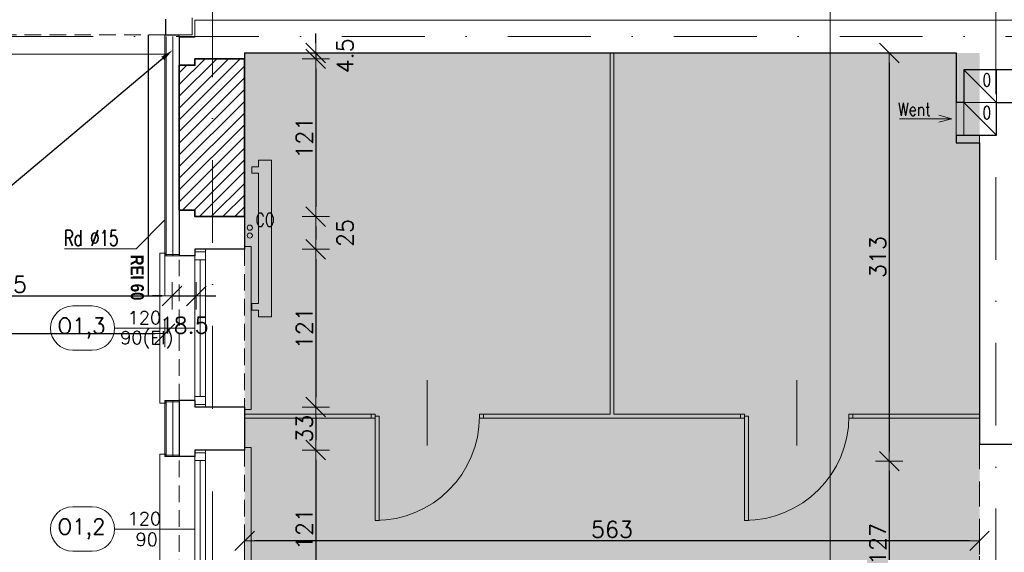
# Model space of a CAD drawing. Header units: millimetres. Extents: x 28291 to 177760, y -399809 to -170937.
# Tile 122 of 256: x 51844 to 52599, y -196022 to -195614. Entities that reach past the tile are written whole.
import ezdxf
from ezdxf import colors
from ezdxf.entities.mleader import LeaderData, LeaderLine
from ezdxf.enums import TextEntityAlignment as Align
from ezdxf.math import Vec2, Vec3

# ---------------------------------------------------------------- set-up
doc = ezdxf.new("R2010")
doc.units = ezdxf.units.MM
for name, pattern in [('2_3', [1, 0.5, -0.5]), ('DASHDOT', [25.4, 12.7, -6.35, 0, -6.35]), ('HIDDEN', [9.525, 6.35, -3.175])]:
    doc.linetypes.add(name, pattern=pattern)
doc.layers.get('0').update_dxf_attribs({"lineweight": 0})
for name, color, linetype, lineweight in [('! WYPOSAŻENIE', 252, 'Continuous', 5), ('!! 0_ Istn-sciany', 3, 'Continuous', 30), ('!! 0_ Istn-widok', 1, 'Continuous', 15), ('!! 0_ Opis', 8, 'Continuous', 13), ('!! 0_Istn-cienka', 4, 'Continuous', 9), ('!! 0_Istn-went', 5, 'Continuous', 13), ('!! 0_Opis_pom', 9, 'Continuous', 13), ('!! 1  WYDZIELENIE PPOŻ', 252, 'Continuous', 0), ('!! 1_ tynk zewn  - nowy', 21, 'Continuous', 20), ('!! 2_ remont Ocieplenie', 4, 'ZIGZAG', 5), ('!! 2_posadzki winyle 1', 31, 'Continuous', 9), ('!! wymiary osi', 250, 'Continuous', 9), ('0-osie-liniA', 14, 'DASHDOT', 5)]:
    doc.layers.add(name, color=color, linetype=linetype, lineweight=lineweight)
for name, color, linetype, lineweight, true_color in [('!! 0_ Istn-okna - wymienione', 9, 'Continuous', 13, 0x808080), ('!! 0_Istn-armatura', 9, 'Continuous', 9, 0x808080), ('!! 0_Opis_okna - zrealizowane', 7, 'Continuous', 15, 0xb3b3b3), ('!! 1_PROJ SCIANY ZREAL - HATCH', 9, 'Continuous', 0, 0x808080), ('!! 1_PROJ ŚCIANY  - zrealizowane', 9, 'Continuous', 35, 0x808080)]:
    doc.layers.add(name, color=color, linetype=linetype, lineweight=lineweight, true_color=true_color)
doc.layers.add('!! 0_Istn-grzejniki', color=7, linetype='Continuous', lineweight=0, plot=False)
doc.layers.add('!! 0_ramki', color=66, linetype='Continuous', lineweight=9, plot=False)
doc.styles.add('ARCHETYP', font='romans.shx', dxfattribs={"height": 15})
doc.styles.add('SKALA 1-1', font='simplex.shx', dxfattribs={"height": 2.5})
doc.styles.add('STYLE7', font='ARIALNB.TTF')
doc.styles.add('TXT', font='simplex.shx')
doc.linetypes.add('ZIGZAG', pattern='A,0.00254,-5.08,[131,ltypeshp.shx,S=5.08,R=0,X=-5.08,Y=0],-10.16,[131,ltypeshp.shx,S=5.08,R=180,X=5.08,Y=0],-5.08', length=20.32254)
doc.dimstyles.new('DIM50', dxfattribs={"dimscale": 5, "dimtxt": 2.5, "dimasz": 1.5, "dimexe": 0, "dimexo": 0, "dimgap": 0.5, "dimtad": 1, "dimdec": 4, "dimrnd": 0.5, "dimdsep": 46, "dimtxsty": 'TXT', "dimblk1": 'TICK1', "dimblk2": 'TICK1', "dimsah": 1, "dimcen": 0, "dimse1": 1, "dimse2": 1, "dimclrd": 1, "dimclre": 7, "dimclrt": 9, "dimadec": 0, "dimazin": 0, "dimtfac": 1, "dimtdec": 4, "dimtmove": 2, "dimatfit": 3, "dimldrblk": 'TICK1', "dimfxl": 1, "dimtolj": 1, "dimarcsym": 0})

# ---------------------------------------------------------------- blocks, each defined once
blk = doc.blocks.new('TICK1')
at = {"color": 0}
for p, q in [((0, -1.4), (0, 1.4)), ((0, 0), (-1, 0))]:
    blk.add_line(p, q, dxfattribs=at)
at = {"color": 2}
blk.add_line((-1, -1), (1, 1), dxfattribs=at)
blk = doc.blocks.new('*D3739')
at = {"layer": '!! wymiary osi', "color": 1, "lineweight": -2, "transparency": 16777216}
blk.add_line((51630.44, -197482.59), (51630.44, -195696.09), dxfattribs=at)
at = {"layer": 'DEFPOINTS', "color": 0, "transparency": 16777216}
for p in [(51630.44, -195688.59), (51851.71, -195688.59), (51851.71, -197490.09)]:
    blk.add_point(p, dxfattribs=at)
at = {"layer": '!! wymiary osi', "color": 1, "lineweight": -2, "transparency": 16777216, "xscale": 7.5, "yscale": 7.5, "zscale": 7.5}
for p, rotation in [((51630.44, -195688.59), 90), ((51630.44, -197490.09), 270)]:
    blk.add_blockref('TICK1', p, dxfattribs=dict(at, rotation=rotation))
at = {"layer": '!! wymiary osi', "color": 9, "transparency": 16777216, "insert": (51621.69, -196589.34), "char_height": 12.5, "attachment_point": 5, "rotation": 90, "style": 'TXT'}
blk.add_mtext('\\A1;1801.5', dxfattribs=at)
blk = doc.blocks.new('1_ok-opis')
blk.add_line((0, 111.61), (0, 50))
for points in [[(-17, 128.61), (-17, 143.61)], [(17, 128.61), (17, 143.61)]]:
    blk.add_lwpolyline(points)
for centre, start, end in [((0, 143.61), 0, 180), ((0, 128.61), 180, 0)]:
    blk.add_arc(centre, 17, start, end)
at = {"style": 'ARCHETYP'}
for tag, height, rotation, p in [('NR', 12, 90, (0, 136.9)), ('NR', 12, 270, (0, 136.9)), ('SZEROKOŚĆ', 10, 90, (-8, 78.29)), ('SZEROKOŚĆ', 10, 270, (8, 78.29)), ('WYSOKOŚĆ', 10, 270, (-8, 78.29)), ('WYSOKOŚĆ', 10, 90, (8, 78.29))]:
    blk.add_attdef(tag, text='', height=height, rotation=rotation, dxfattribs=at).set_placement(p, align=Align.MIDDLE)
blk = doc.blocks.new('*D2290')
at = {"layer": '!! wymiary osi', "color": 1, "lineweight": -2, "transparency": 16777216}
blk.add_line((48888.21, -195854.74), (51948.21, -195854.74), dxfattribs=at)
at = {"layer": 'DEFPOINTS', "color": 0, "transparency": 16777216}
for p in [(48880.71, -195636.59), (51955.71, -195636.59), (51955.71, -195854.74)]:
    blk.add_point(p, dxfattribs=at)
at = {"layer": '!! wymiary osi', "color": 1, "lineweight": -2, "transparency": 16777216, "xscale": 7.5, "yscale": 7.5, "zscale": 7.5, "rotation": 180}
blk.add_blockref('TICK1', (48880.71, -195854.74), dxfattribs=at)
at = {"layer": '!! wymiary osi', "color": 1, "lineweight": -2, "transparency": 16777216, "xscale": 7.5, "yscale": 7.5, "zscale": 7.5}
blk.add_blockref('TICK1', (51955.71, -195854.74), dxfattribs=at)
at = {"layer": '!! wymiary osi', "color": 9, "transparency": 16777216, "insert": (50418.21, -195845.99), "char_height": 12.5, "attachment_point": 5, "style": 'TXT'}
blk.add_mtext('\\A1;3075', dxfattribs=at)
blk = doc.blocks.new('*D2310')
at = {"layer": '!! wymiary osi', "color": 1, "lineweight": -2, "transparency": 16777216}
blk.add_line((51698.21, -195825.86), (51953.72, -195825.86), dxfattribs=at)
at = {"layer": 'DEFPOINTS', "color": 0, "transparency": 16777216}
for p in [(51690.71, -195587.59), (51961.22, -195587.59), (51961.22, -195825.86)]:
    blk.add_point(p, dxfattribs=at)
at = {"layer": '!! wymiary osi', "color": 1, "lineweight": -2, "transparency": 16777216, "xscale": 7.5, "yscale": 7.5, "zscale": 7.5, "rotation": 180}
blk.add_blockref('TICK1', (51690.71, -195825.86), dxfattribs=at)
at = {"layer": '!! wymiary osi', "color": 1, "lineweight": -2, "transparency": 16777216, "xscale": 7.5, "yscale": 7.5, "zscale": 7.5}
blk.add_blockref('TICK1', (51961.22, -195825.86), dxfattribs=at)
at = {"layer": '!! wymiary osi', "color": 9, "transparency": 16777216, "insert": (51825.96, -195817.11), "char_height": 12.5, "attachment_point": 5, "style": 'TXT'}
blk.add_mtext('\\A1;270.5', dxfattribs=at)
blk = doc.blocks.new('*D2311')
at = {"layer": '!! wymiary osi', "color": 1, "lineweight": -2, "transparency": 16777216}
for p, q in [((51953.72, -195825.86), (51946.22, -195825.86)), ((51961.22, -195825.86), (51979.71, -195825.86)), ((51987.21, -195825.86), (51994.71, -195825.86))]:
    blk.add_line(p, q, dxfattribs=at)
at = {"layer": 'DEFPOINTS', "color": 0, "transparency": 16777216}
for p in [(51961.22, -195587.59), (51979.71, -195587.59), (51979.71, -195825.86)]:
    blk.add_point(p, dxfattribs=at)
at = {"layer": '!! wymiary osi', "color": 1, "lineweight": -2, "transparency": 16777216, "xscale": 7.5, "yscale": 7.5, "zscale": 7.5}
blk.add_blockref('TICK1', (51961.22, -195825.86), dxfattribs=at)
at = {"layer": '!! wymiary osi', "color": 1, "lineweight": -2, "transparency": 16777216, "xscale": 7.5, "yscale": 7.5, "zscale": 7.5, "rotation": 180}
blk.add_blockref('TICK1', (51979.71, -195825.86), dxfattribs=at)
at = {"layer": '!! wymiary osi', "color": 9, "transparency": 16777216, "insert": (51970.46, -195848.36), "char_height": 12.5, "attachment_point": 5, "style": 'TXT'}
blk.add_mtext('\\A1;18.5', dxfattribs=at)
blk = doc.blocks.new('*D2480')
at = {"layer": '!! wymiary osi', "color": 1, "lineweight": -2, "transparency": 16777216}
blk.add_line((52572.21, -196013.65), (52024.21, -196013.65), dxfattribs=at)
at = {"layer": 'DEFPOINTS', "color": 0, "transparency": 16777216}
for p in [(52016.71, -195944.09), (52579.71, -195952.59), (52016.71, -196013.65)]:
    blk.add_point(p, dxfattribs=at)
at = {"layer": '!! wymiary osi', "color": 1, "lineweight": -2, "transparency": 16777216, "xscale": 7.5, "yscale": 7.5, "zscale": 7.5, "rotation": 180}
blk.add_blockref('TICK1', (52016.71, -196013.65), dxfattribs=at)
at = {"layer": '!! wymiary osi', "color": 1, "lineweight": -2, "transparency": 16777216, "xscale": 7.5, "yscale": 7.5, "zscale": 7.5}
blk.add_blockref('TICK1', (52579.71, -196013.65), dxfattribs=at)
at = {"layer": '!! wymiary osi', "color": 9, "transparency": 16777216, "insert": (52298.21, -196004.9), "char_height": 12.5, "attachment_point": 5, "style": 'TXT'}
blk.add_mtext('\\A1;563', dxfattribs=at)
blk = doc.blocks.new('*D2506')
at = {"layer": '!! wymiary osi', "color": 1, "lineweight": -2, "transparency": 16777216}
for p, q in [((52071.25, -195632.09), (52071.25, -195624.59)), ((52071.25, -195639.59), (52071.25, -195644.09)), ((52071.25, -195651.59), (52071.25, -195659.09))]:
    blk.add_line(p, q, dxfattribs=at)
at = {"layer": 'DEFPOINTS', "color": 0, "transparency": 16777216}
for p in [(52016.71, -195639.59), (52016.71, -195644.09), (52071.25, -195644.09)]:
    blk.add_point(p, dxfattribs=at)
at = {"layer": '!! wymiary osi', "color": 1, "lineweight": -2, "transparency": 16777216, "xscale": 7.5, "yscale": 7.5, "zscale": 7.5}
for p, rotation in [((52071.25, -195639.59), 270), ((52071.25, -195644.09), 90)]:
    blk.add_blockref('TICK1', p, dxfattribs=dict(at, rotation=rotation))
at = {"layer": '!! wymiary osi', "color": 9, "transparency": 16777216, "insert": (52093.75, -195641.84), "char_height": 12.5, "attachment_point": 5, "rotation": 90, "style": 'TXT'}
blk.add_mtext('\\A1;4.5', dxfattribs=at)
blk = doc.blocks.new('*D2507')
at = {"layer": '!! wymiary osi', "color": 1, "lineweight": -2, "transparency": 16777216}
blk.add_line((52071.25, -195651.59), (52071.25, -195757.59), dxfattribs=at)
at = {"layer": 'DEFPOINTS', "color": 0, "transparency": 16777216}
for p in [(52016.71, -195644.09), (52016.71, -195765.09), (52071.25, -195765.09)]:
    blk.add_point(p, dxfattribs=at)
at = {"layer": '!! wymiary osi', "color": 1, "lineweight": -2, "transparency": 16777216, "xscale": 7.5, "yscale": 7.5, "zscale": 7.5}
for p, rotation in [((52071.25, -195644.09), 90), ((52071.25, -195765.09), 270)]:
    blk.add_blockref('TICK1', p, dxfattribs=dict(at, rotation=rotation))
at = {"layer": '!! wymiary osi', "color": 9, "transparency": 16777216, "insert": (52062.5, -195704.59), "char_height": 12.5, "attachment_point": 5, "rotation": 90, "style": 'TXT'}
blk.add_mtext('\\A1;121', dxfattribs=at)
blk = doc.blocks.new('*D2508')
at = {"layer": '!! wymiary osi', "color": 1, "lineweight": -2, "transparency": 16777216}
blk.add_line((52071.25, -195772.59), (52071.25, -195782.59), dxfattribs=at)
at = {"layer": 'DEFPOINTS', "color": 0, "transparency": 16777216}
for p in [(52016.71, -195765.09), (52016.71, -195790.09), (52071.25, -195790.09)]:
    blk.add_point(p, dxfattribs=at)
at = {"layer": '!! wymiary osi', "color": 1, "lineweight": -2, "transparency": 16777216, "xscale": 7.5, "yscale": 7.5, "zscale": 7.5}
for p, rotation in [((52071.25, -195765.09), 90), ((52071.25, -195790.09), 270)]:
    blk.add_blockref('TICK1', p, dxfattribs=dict(at, rotation=rotation))
at = {"layer": '!! wymiary osi', "color": 9, "transparency": 16777216, "insert": (52093.75, -195777.59), "char_height": 12.5, "attachment_point": 5, "rotation": 90, "style": 'TXT'}
blk.add_mtext('\\A1;25', dxfattribs=at)
blk = doc.blocks.new('*D2509')
at = {"layer": '!! wymiary osi', "color": 1, "lineweight": -2, "transparency": 16777216}
blk.add_line((52071.25, -195797.59), (52071.25, -195903.59), dxfattribs=at)
at = {"layer": 'DEFPOINTS', "color": 0, "transparency": 16777216}
for p in [(52016.71, -195790.09), (52016.71, -195911.09), (52071.25, -195911.09)]:
    blk.add_point(p, dxfattribs=at)
at = {"layer": '!! wymiary osi', "color": 1, "lineweight": -2, "transparency": 16777216, "xscale": 7.5, "yscale": 7.5, "zscale": 7.5}
for p, rotation in [((52071.25, -195790.09), 90), ((52071.25, -195911.09), 270)]:
    blk.add_blockref('TICK1', p, dxfattribs=dict(at, rotation=rotation))
at = {"layer": '!! wymiary osi', "color": 9, "transparency": 16777216, "insert": (52062.5, -195850.59), "char_height": 12.5, "attachment_point": 5, "rotation": 90, "style": 'TXT'}
blk.add_mtext('\\A1;121', dxfattribs=at)
blk = doc.blocks.new('*D2510')
at = {"layer": '!! wymiary osi', "color": 1, "lineweight": -2, "transparency": 16777216}
blk.add_line((52071.25, -195918.59), (52071.25, -195936.59), dxfattribs=at)
at = {"layer": 'DEFPOINTS', "color": 0, "transparency": 16777216}
for p in [(52016.71, -195911.09), (52016.71, -195944.09), (52071.25, -195944.09)]:
    blk.add_point(p, dxfattribs=at)
at = {"layer": '!! wymiary osi', "color": 1, "lineweight": -2, "transparency": 16777216, "xscale": 7.5, "yscale": 7.5, "zscale": 7.5}
for p, rotation in [((52071.25, -195911.09), 90), ((52071.25, -195944.09), 270)]:
    blk.add_blockref('TICK1', p, dxfattribs=dict(at, rotation=rotation))
at = {"layer": '!! wymiary osi', "color": 9, "transparency": 16777216, "insert": (52062.5, -195927.59), "char_height": 12.5, "attachment_point": 5, "rotation": 90, "style": 'TXT'}
blk.add_mtext('\\A1;33', dxfattribs=at)
blk = doc.blocks.new('*D2511')
at = {"layer": '!! wymiary osi', "color": 1, "lineweight": -2, "transparency": 16777216}
blk.add_line((52071.25, -195951.59), (52071.25, -196057.59), dxfattribs=at)
at = {"layer": 'DEFPOINTS', "color": 0, "transparency": 16777216}
for p in [(52016.71, -195944.09), (52016.71, -196065.09), (52071.25, -196065.09)]:
    blk.add_point(p, dxfattribs=at)
at = {"layer": '!! wymiary osi', "color": 1, "lineweight": -2, "transparency": 16777216, "xscale": 7.5, "yscale": 7.5, "zscale": 7.5}
for p, rotation in [((52071.25, -195944.09), 90), ((52071.25, -196065.09), 270)]:
    blk.add_blockref('TICK1', p, dxfattribs=dict(at, rotation=rotation))
at = {"layer": '!! wymiary osi', "color": 9, "transparency": 16777216, "insert": (52062.5, -196004.59), "char_height": 12.5, "attachment_point": 5, "rotation": 90, "style": 'TXT'}
blk.add_mtext('\\A1;121', dxfattribs=at)
blk = doc.blocks.new('*D2601')
at = {"layer": '!! wymiary osi', "color": 1, "lineweight": -2, "transparency": 16777216}
blk.add_line((52510.58, -195647.09), (52510.58, -195945.09), dxfattribs=at)
at = {"layer": 'DEFPOINTS', "color": 0, "transparency": 16777216}
for p in [(52579.71, -195639.59), (52510.58, -195952.59), (52579.71, -195952.59)]:
    blk.add_point(p, dxfattribs=at)
at = {"layer": '!! wymiary osi', "color": 1, "lineweight": -2, "transparency": 16777216, "xscale": 7.5, "yscale": 7.5, "zscale": 7.5}
for p, rotation in [((52510.58, -195639.59), 90), ((52510.58, -195952.59), 270)]:
    blk.add_blockref('TICK1', p, dxfattribs=dict(at, rotation=rotation))
at = {"layer": '!! wymiary osi', "color": 9, "transparency": 16777216, "insert": (52501.83, -195796.09), "char_height": 12.5, "attachment_point": 5, "rotation": 90, "style": 'TXT'}
blk.add_mtext('\\A1;313', dxfattribs=at)
blk = doc.blocks.new('*D2602')
at = {"layer": '!! wymiary osi', "color": 1, "lineweight": -2, "transparency": 16777216}
blk.add_line((52510.58, -195960.09), (52510.58, -196072.09), dxfattribs=at)
at = {"layer": 'DEFPOINTS', "color": 0, "transparency": 16777216}
for p in [(52579.71, -195952.59), (52510.58, -196079.59), (52579.71, -196079.59)]:
    blk.add_point(p, dxfattribs=at)
at = {"layer": '!! wymiary osi', "color": 1, "lineweight": -2, "transparency": 16777216, "xscale": 7.5, "yscale": 7.5, "zscale": 7.5}
for p, rotation in [((52510.58, -195952.59), 90), ((52510.58, -196079.59), 270)]:
    blk.add_blockref('TICK1', p, dxfattribs=dict(at, rotation=rotation))
at = {"layer": '!! wymiary osi', "color": 9, "transparency": 16777216, "insert": (52501.83, -196016.09), "char_height": 12.5, "attachment_point": 5, "rotation": 90, "style": 'TXT'}
blk.add_mtext('\\A1;127', dxfattribs=at)
blk = doc.blocks.new('BLOK OSI')
at = {"layer": '0-osie-liniA', "ltscale": 5}
for points in [[(51992.21142, -199661.23318), (51992.21142, -193642.4104)], [(52592.21142, -193637.0088), (52592.21142, -199860.81919)], [(51837.14395, -195690.0883), (53504.05566, -195690.0883)]]:
    blk.add_lwpolyline(points, dxfattribs=at)
at = {"layer": '!! wymiary osi'}
dim = blk.add_linear_dim(base=(51630.43546, -195688.5883), p1=(51851.71142, -197490.0883), p2=(51851.71142, -195688.5883), angle=90, dimstyle='DIM50', dxfattribs=at)
dim.commit()
dim.dimension.update_dxf_attribs({"geometry": '*D3739', "text_midpoint": (51621.68546, -196589.3383)})

msp = doc.modelspace()

# ---------------------------------------------------------------- hatches: boundary and pattern name
at = {"layer": '!! 1_PROJ SCIANY ZREAL - HATCH'}
h = msp.add_hatch(dxfattribs=at)
h.set_pattern_fill('ANSI31', color=256, scale=2)
h.paths.add_polyline_path([(51966.71142, -195760.0883), (51978.71142, -195760.0883), (51978.71142, -195765.0883), (52016.71142, -195765.0883), (52016.71142, -195644.0883), (51978.71142, -195644.0883), (51978.71142, -195649.0883), (51966.71142, -195649.0883)])
at = {"layer": '!! 2_posadzki winyle 1'}
h = msp.add_hatch(dxfattribs=at)
h.set_pattern_fill('TRIANG', color=256, scale=2, style=0)
h.paths.add_polyline_path([(52579.71142, -195639.5883), (52016.71142, -195639.5883), (52016.71142, -197114.5883), (52579.71142, -197114.5883)])

# ---------------------------------------------------------------- linework, layer by layer
at = {"layer": '!! 0_ Istn-okna - wymienione'}
for points in [[(51978.71142, -195790.0883), (51978.71142, -195911.0883)], [(51986.71142, -195790.0883), (51986.71142, -195911.0883)], [(51982.71142, -195798.0883), (51982.71142, -195903.0883)], [(51978.71142, -195944.0883), (51978.71142, -196065.0883)], [(51986.71142, -195944.0883), (51986.71142, -196065.0883)], [(51982.71142, -195952.0883), (51982.71142, -196057.0883)]]:
    msp.add_lwpolyline(points, dxfattribs=at)
for points in [[(51978.71142, -195792.0883), (51978.71142, -195798.0883), (51986.71142, -195798.0883), (51986.71142, -195792.0883)], [(51978.71142, -195903.0883), (51978.71142, -195909.0883), (51986.71142, -195909.0883), (51986.71142, -195903.0883)], [(51978.71142, -195946.0883), (51978.71142, -195952.0883), (51986.71142, -195952.0883), (51986.71142, -195946.0883)]]:
    msp.add_lwpolyline(points, close=True, dxfattribs=at)
at = {"layer": '!! 0_ Istn-sciany'}
for points in [[(51956.21802, -195613.5883), (51956.21802, -195625.5883)], [(51956.21802, -195625.5883), (51966.71142, -195625.5883)], [(51966.71142, -195627.5883), (51966.71142, -195649.0883)], [(52016.71142, -195639.5883), (52561.71142, -195639.5883)], [(52016.71142, -195639.5883), (52016.71142, -195644.0883)], [(52561.71142, -195639.5883), (52561.71142, -195677.5883)], [(51978.71142, -195649.0883), (51966.71142, -195649.0883)], [(51978.71142, -195644.0883), (51978.71142, -195649.0883)], [(52016.71142, -195644.0883), (51978.71142, -195644.0883)], [(52567.71142, -195652.5883), (52567.71142, -195677.5883)], [(52604.71142, -195652.5883), (52567.71142, -195652.5883)], [(52567.71142, -195677.5883), (52561.71142, -195677.5883)], [(52592.71142, -195702.5883), (52592.71142, -195677.5883)], [(52592.71142, -195677.5883), (52604.71142, -195677.5883)], [(52561.71142, -195702.5883), (52561.71142, -195708.5883)], [(52561.71142, -195702.5883), (52592.71142, -195702.5883)], [(52561.71142, -195708.5883), (52579.71142, -195708.5883)], [(52579.71142, -195708.5883), (52579.71142, -195939.5883)], [(51966.71142, -195760.0883), (51966.71142, -195795.0883)], [(51978.71142, -195760.0883), (51966.71142, -195760.0883)], [(51978.71142, -195760.0883), (51978.71142, -195765.0883)], [(52016.71142, -195765.0883), (51978.71142, -195765.0883)], [(52016.71142, -195765.0883), (52016.71142, -195790.0883)], [(51978.71142, -195790.0883), (51978.71142, -195795.0883)], [(52016.71142, -195790.0883), (51978.71142, -195790.0883)], [(51978.71142, -195795.0883), (51966.71142, -195795.0883)], [(51966.71142, -195906.0883), (51966.71142, -195949.0883)], [(51978.71142, -195906.0883), (51966.71142, -195906.0883)], [(51978.71142, -195906.0883), (51978.71142, -195911.0883)], [(52016.71142, -195911.0883), (51978.71142, -195911.0883)], [(52016.71142, -195911.0883), (52016.71142, -195944.0883)], [(51978.71142, -195944.0883), (51978.71142, -195949.0883)], [(52016.71142, -195944.0883), (51978.71142, -195944.0883)], [(52579.71142, -195939.5883), (52604.71142, -195939.5883)], [(51978.71142, -195949.0883), (51966.71142, -195949.0883)]]:
    msp.add_lwpolyline(points, dxfattribs=at)
at = {"layer": '!! 0_ Istn-widok'}
for p, q in [((52296.71142, -195639.5883), (52296.71142, -195916.5883)), ((52299.71142, -195639.5883), (52299.71142, -195916.5883))]:
    msp.add_line(p, q, dxfattribs=at)
for points in [[(51976.71142, -195612.5883), (51976.71142, -195625.5883)], [(51978.71142, -195614.5883), (52604.71142, -195614.5883)], [(51978.71142, -195614.5883), (51978.71142, -195627.5883)], [(51966.71142, -195625.5883), (51976.71142, -195625.5883)], [(51966.71142, -195627.5883), (51966.71142, -195625.5883)], [(51966.71142, -195627.5883), (51978.71142, -195627.5883)], [(51958.21802, -195640.5883), (51724.21802, -195640.5883)], [(52579.71142, -195708.5883), (52579.71142, -195702.5883)], [(51951.71142, -195908.0883), (51951.71142, -195793.0883)], [(51956.71142, -195793.0883), (51951.71142, -195793.0883)], [(52016.71142, -195788.0883), (52021.71142, -195788.0883)], [(52021.71142, -195788.0883), (52021.71142, -195913.0883)], [(52156.71142, -195890.5883), (52156.71142, -195940.5883)], [(52439.71142, -195890.5883), (52439.71142, -195940.5883)], [(51956.71142, -195908.0883), (51951.71142, -195908.0883)], [(52016.71142, -195913.0883), (52021.71142, -195913.0883)], [(52016.71142, -195916.5883), (52113.71142, -195916.5883)], [(52016.71142, -195919.5883), (52113.71142, -195919.5883)], [(52199.71142, -195916.5883), (52296.71142, -195916.5883)], [(52199.71142, -195919.5883), (52396.71142, -195919.5883)], [(52299.71142, -195916.5883), (52396.71142, -195916.5883)], [(52482.71142, -195916.5883), (52579.71142, -195916.5883)], [(52482.71142, -195919.5883), (52579.71142, -195919.5883)], [(52016.71142, -195942.0883), (52021.71142, -195942.0883)], [(52021.71142, -195942.0883), (52021.71142, -196067.0883)], [(51951.71142, -196062.0883), (51951.71142, -195947.0883)], [(51956.71142, -195947.0883), (51951.71142, -195947.0883)]]:
    msp.add_lwpolyline(points, dxfattribs=at)
for points in [[(52116.71142, -195916.5883), (52113.71142, -195916.5883), (52113.71142, -195919.5883), (52116.71142, -195919.5883)], [(52119.71142, -195998.0883), (52119.71142, -195918.0883), (52116.71142, -195918.0883), (52116.71142, -195998.0883)], [(52196.71142, -195916.5883), (52199.71142, -195916.5883), (52199.71142, -195919.5883), (52196.71142, -195919.5883)], [(52399.71142, -195916.5883), (52396.71142, -195916.5883), (52396.71142, -195919.5883), (52399.71142, -195919.5883)], [(52402.71142, -195998.0883), (52402.71142, -195918.0883), (52399.71142, -195918.0883), (52399.71142, -195998.0883)], [(52479.71142, -195916.5883), (52482.71142, -195916.5883), (52482.71142, -195919.5883), (52479.71142, -195919.5883)]]:
    msp.add_lwpolyline(points, close=True, dxfattribs=at)
at = {"layer": '!! 0_ Istn-widok', "linetype": 'HIDDEN', "ltscale": 3}
msp.add_lwpolyline([(52579.71142, -195939.5883), (52579.71142, -196079.5883)], dxfattribs=at)
at = {"layer": '!! 0_ Istn-widok'}
for centre in [(52116.71142, -195918.0883), (52399.71142, -195918.0883)]:
    msp.add_arc(centre, 80, 269.99999996, 359.99999996, dxfattribs=at)
at = {"layer": '!! 0_ Opis'}
for points in [[(51933.57423, -195789.7255), (51955.71142, -195767.5883)], [(51933.57423, -195789.7255), (51878.68889, -195789.7255)]]:
    msp.add_lwpolyline(points, dxfattribs=at)
at = {"layer": '!! 0_Istn-armatura'}
for centre in [(52020.71142, -195773.5883), (52020.71142, -195779.5883)]:
    msp.add_circle(centre, 2, dxfattribs=at)
at = {"layer": '!! 0_Istn-cienka', "linetype": 'HIDDEN', "ltscale": 2}
for points in [[(51956.21802, -195625.5883), (51726.21802, -195625.5883)], [(51966.71142, -195760.0883), (51966.71142, -195649.0883)], [(52016.71142, -195644.0883), (52016.71142, -195765.0883)], [(52016.71142, -195790.0883), (52016.71142, -195911.0883)], [(51966.71142, -195906.0883), (51966.71142, -195795.0883)], [(52016.71142, -195944.0883), (52016.71142, -196065.0883)], [(51966.71142, -196060.0883), (51966.71142, -195949.0883)]]:
    msp.add_lwpolyline(points, dxfattribs=at)
at = {"layer": '!! 0_Istn-grzejniki'}
msp.add_lwpolyline([(52022.32392, -195726.79361), (52027.32392, -195726.79361), (52027.32392, -195721.79361), (52037.32392, -195721.79361), (52037.32392, -195841.79361), (52027.32392, -195841.79361), (52027.32392, -195836.79361), (52022.32392, -195836.79361), (52022.32392, -195831.79361), (52027.32392, -195831.79361), (52027.32392, -195731.79361), (52022.32392, -195731.79361)], close=True, dxfattribs=at)
at = {"layer": '!! 0_Istn-went'}
for points in [[(52567.71142, -195677.5883), (52592.71142, -195677.5883), (52592.71142, -195652.5883), (52567.71142, -195652.5883)], [(52567.71142, -195702.5883), (52592.71142, -195702.5883), (52592.71142, -195677.5883), (52567.71142, -195677.5883)]]:
    msp.add_lwpolyline(points, close=True, dxfattribs=at)
for points in [[(52567.71142, -195652.5883), (52592.71142, -195677.5883)], [(52561.71142, -195677.5883), (52561.71142, -195702.5883)], [(52567.71142, -195677.5883), (52592.71142, -195702.5883)], [(52558.54058, -195690.0883), (52548.54058, -195687.40881)], [(52518.49405, -195690.0883), (52558.54058, -195690.0883)], [(52558.54058, -195690.0883), (52548.54058, -195692.76779)]]:
    msp.add_lwpolyline(points, dxfattribs=at)
at = {"layer": '!! 0_ramki'}
msp.add_lwpolyline([(52465.42916, -193282.57641), (56665.42916, -193282.57641), (56665.42916, -196252.57641), (52465.42916, -196252.57641)], close=True, dxfattribs=at)
at = {"layer": '!! 1  WYDZIELENIE PPOŻ', "color": 20, "linetype": '2_3', "ltscale": 10, "true_color": 0xf65c09, "const_width": 1}
msp.add_lwpolyline([(51943.09244, -195625.5883), (51943.09244, -195825.5883)], dxfattribs=at)
at = {"layer": '!! 1  WYDZIELENIE PPOŻ'}
msp.add_lwpolyline([(51955.71142, -195625.5883), (51955.71142, -195825.5883)], dxfattribs=at)
at = {"layer": '!! 1_ tynk zewn  - nowy'}
for points in [[(51955.71142, -195627.0883), (51955.71142, -195795.0883)], [(51956.71142, -195627.0883), (51956.71142, -195795.0883)], [(51966.71142, -195794.0883), (51955.71142, -195794.0883)], [(51966.71142, -195795.0883), (51955.71142, -195795.0883)], [(51955.71142, -195906.0883), (51955.71142, -195949.0883)], [(51966.71142, -195906.0883), (51955.71142, -195906.0883)], [(51966.71142, -195907.0883), (51955.71142, -195907.0883)], [(51956.71142, -195906.0883), (51956.71142, -195949.0883)], [(51966.71142, -195948.0883), (51955.71142, -195948.0883)], [(51966.71142, -195949.0883), (51955.71142, -195949.0883)]]:
    msp.add_lwpolyline(points, dxfattribs=at)
at = {"layer": '!! 1_PROJ ŚCIANY  - zrealizowane'}
msp.add_lwpolyline([(51966.71142, -195760.0883), (51978.71142, -195760.0883), (51978.71142, -195765.0883), (52016.71142, -195765.0883), (52016.71142, -195644.0883), (51978.71142, -195644.0883), (51978.71142, -195649.0883), (51966.71142, -195649.0883)], close=True, dxfattribs=at)
at = {"layer": '!! 2_ remont Ocieplenie', "linetype": 'ZIGZAG', "ltscale": 0.75}
for points in [[(51961.71142, -195627.0883), (51961.71142, -195795.0883)], [(51961.71142, -195906.0883), (51961.71142, -195949.0883)]]:
    msp.add_lwpolyline(points, dxfattribs=at)

# ---------------------------------------------------------------- block references
at = {"layer": '!! 0_ Istn-sciany'}
msp.add_blockref('BLOK OSI', (0, 63), dxfattribs=at)
at = {"layer": '!! 0_Opis_okna - zrealizowane'}
ref = msp.add_blockref('1_ok-opis', (52028.71142, -195850.5883), dxfattribs=dict(at, rotation=89.99999999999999))
ref.add_attrib('SZEROKOŚĆ', '120', dxfattribs={"layer": '0', "height": 10, "style": 'ARCHETYP'}).set_placement((51939.99102, -195842.5883), align=Align.MIDDLE)
ref.add_attrib('WYSOKOŚĆ', '90(EI)', dxfattribs={"layer": '0', "height": 10, "style": 'ARCHETYP'}).set_placement((51941.76447, -195858.5883), align=Align.MIDDLE)
ref.add_attrib('NR', 'O1,3', dxfattribs={"layer": '0', "height": 12, "style": 'ARCHETYP'}).set_placement((51891.80998, -195850.5883), align=Align.MIDDLE)
ref = msp.add_blockref('1_ok-opis', (52028.71142, -196004.5883), dxfattribs=dict(at, rotation=89.99999999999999))
ref.add_attrib('SZEROKOŚĆ', '120', dxfattribs={"layer": '0', "height": 10, "style": 'ARCHETYP'}).set_placement((51939.99102, -195996.5883), align=Align.MIDDLE)
ref.add_attrib('WYSOKOŚĆ', '90', dxfattribs={"layer": '0', "height": 10, "style": 'ARCHETYP'}).set_placement((51941.76447, -196012.5883), align=Align.MIDDLE)
ref.add_attrib('NR', 'O1,2', dxfattribs={"layer": '0', "height": 12, "style": 'ARCHETYP'}).set_placement((51891.80998, -196004.5883), align=Align.MIDDLE)

# ---------------------------------------------------------------- texts
at = {"layer": '! WYPOSAŻENIE', "color": 20, "true_color": 0xf65c09, "insert": (51939.37541, -195794.27018), "char_height": 10, "attachment_point": 1, "rotation": 270.37730929, "style": 'STYLE7'}
msp.add_mtext_dynamic_manual_height_columns('REI 60', width=58.1261145, gutter_width=75, heights=[0], dxfattribs=at)
at = {"layer": '!! 0_ Opis', "style": 'ARCHETYP', "width": 0.7}
msp.add_text('Rd %%C15', height=12, rotation=359.99999996, dxfattribs=at).set_placement((51878.32858, -195787.55211))
at = {"layer": '!! 0_Istn-armatura', "style": 'ARCHETYP', "width": 0.8}
msp.add_text('CO', height=10, rotation=0.00000004, dxfattribs=at).set_placement((52025.06118, -195772.55816))
at = {"layer": '!! 0_Istn-went', "style": 'ARCHETYP', "width": 0.8}
for s, p in [('0', (52581.87286, -195665.41077)), ('Went', (52517.21072, -195687.75808)), ('0', (52581.87286, -195690.41077))]:
    msp.add_text(s, height=10, rotation=0.00000004, dxfattribs=at).set_placement(p)

# ---------------------------------------------------------------- dimensions: what is measured, and where the dimension line sits
at = {"layer": '!! wymiary osi'}
for base, p1, p2, picture, middle in [((51961.21802, -195825.85653), (51690.71142, -195587.5883), (51961.21802, -195587.5883), '*D2310', (51825.96472, -195817.10653)), ((51979.71142, -195825.85653), (51961.21802, -195587.5883), (51979.71142, -195587.5883), '*D2311', (51970.46472, -195848.35653)), ((51955.71142, -195854.73717), (48880.71142, -195636.5883), (51955.71142, -195636.5883), '*D2290', (50418.21142, -195845.98717)), ((52016.71142, -196013.65337), (52579.71142, -195952.5883), (52016.71142, -195944.0883), '*D2480', (52298.21142, -196004.90337))]:
    dim = msp.add_linear_dim(base=base, p1=p1, p2=p2, dimstyle='DIM50', dxfattribs=at)
    dim.commit()
    dim.dimension.update_dxf_attribs({"geometry": picture, "text_midpoint": middle})
for base, p1, p2, picture, middle in [((52071.25397, -195644.0883), (52016.71142, -195639.5883), (52016.71142, -195644.0883), '*D2506', (52093.75397, -195641.8383)), ((52510.5827, -195952.5883), (52579.71142, -195639.5883), (52579.71142, -195952.5883), '*D2601', (52501.8327, -195796.0883)), ((52071.25397, -195765.0883), (52016.71142, -195644.0883), (52016.71142, -195765.0883), '*D2507', (52062.50397, -195704.5883)), ((52071.25397, -195790.0883), (52016.71142, -195765.0883), (52016.71142, -195790.0883), '*D2508', (52093.75397, -195777.5883)), ((52071.25397, -195911.0883), (52016.71142, -195790.0883), (52016.71142, -195911.0883), '*D2509', (52062.50397, -195850.5883)), ((52071.25397, -195944.0883), (52016.71142, -195911.0883), (52016.71142, -195944.0883), '*D2510', (52062.50397, -195927.5883)), ((52071.25397, -196065.0883), (52016.71142, -195944.0883), (52016.71142, -196065.0883), '*D2511', (52062.50397, -196004.5883)), ((52510.5827, -196079.5883), (52579.71142, -195952.5883), (52579.71142, -196079.5883), '*D2602', (52501.8327, -196016.0883))]:
    dim = msp.add_linear_dim(base=base, p1=p1, p2=p2, angle=90, dimstyle='DIM50', dxfattribs=at)
    dim.commit()
    dim.dimension.update_dxf_attribs({"geometry": picture, "text_midpoint": middle})

# ---------------------------------------------------------------- leaders
at = {"layer": '!! 0_Opis_pom', "ltscale": 0.7}
ml = msp.add_multileader_mtext('Standard', dxfattribs=at)
ml.set_content('POCIENIENIE STYROPIANU DO 5 CM', color=256, style='SKALA 1-1')
ml.set_leader_properties()
ml.build(insert=Vec2(0, 0))
ml.multileader.update_dxf_attribs({"text_right_attachment_type": 6, "dogleg_length": 0.36, "arrow_head_size": 10})
ctx = ml.context
ctx.base_point, ctx.char_height, ctx.arrow_head_size, ctx.plane_origin = Vec3(51516.38878, -195776.47663), 10, 10, Vec3(51961.71142, -195637.3383)
ctx.right_attachment, ctx.text_align_type = 6, 2
notes = []
notes.append((ctx, [(0, (1, 1, 0), (51787.89164, -195783.47663), (-1, 0), 0.36, [(0, [(51961.71142, -195637.3383)], 0, [])])]))
ctx.mtext.insert, ctx.mtext.alignment, ctx.mtext.flow_direction = Vec3(51785.53164, -195771.47663), 3, 5
for ctx, leaders in notes:
    for number, flags, end, landing, length, lines in leaders:
        leader = LeaderData()
        leader.index, (leader.has_last_leader_line, leader.has_dogleg_vector, leader.attachment_direction) = number, flags
        leader.last_leader_point, leader.dogleg_vector, leader.dogleg_length = Vec3(end), Vec3(landing), length
        for number, points, colour, breaks in lines:
            line = LeaderLine()
            line.index, line.vertices, line.color, line.breaks = number, Vec3.list(points), colors.encode_raw_color(colour), breaks
            leader.lines.append(line)
        ctx.leaders.append(leader)

doc.saveas('drawing.dxf')
